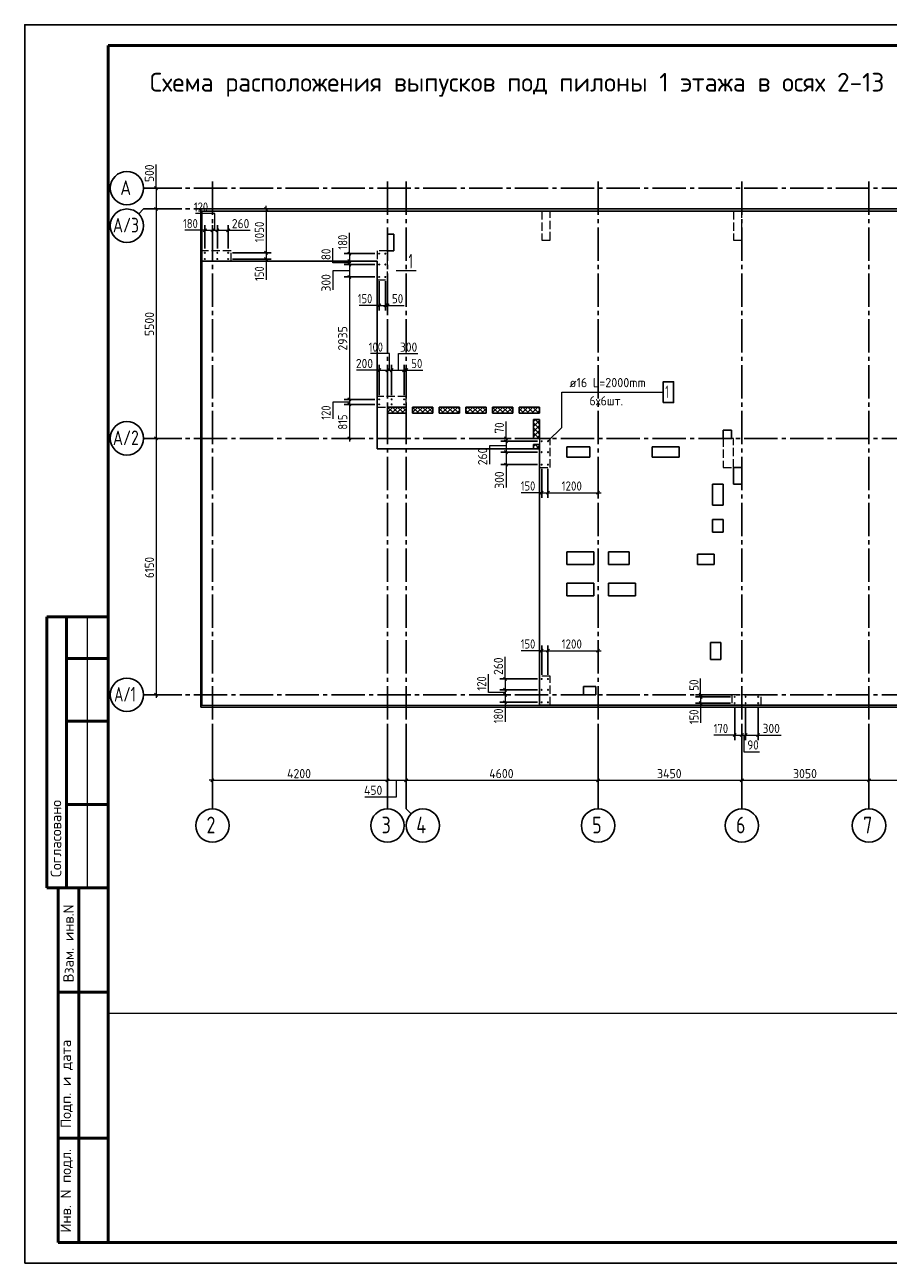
# Model space of a CAD drawing. Header units: millimetres. Extents: x 0 to 42000, y 0 to 29700.
# Tile 1 of 4: x 0 to 20711, y 0 to 29700. Entities that reach past the tile are written whole.
import ezdxf

# ---------------------------------------------------------------- set-up
doc = ezdxf.new("R2010")
doc.units = ezdxf.units.MM
doc.linetypes.add('______2', pattern=[270, 200, -70])
doc.linetypes.add('______5', pattern=[1100, 800, -100, 100, -100])
for name, color, linetype, lineweight in [('Standard', 7, 'Continuous', 25), ('Выпуски арматуры Г-обр.', 52, 'Continuous', 25), ('ЖБ Перекрытие верхний уровень', 7, '______2', 25), ('ЖБ Пилон', 7, 'Continuous', 35), ('Общий01', 7, 'Continuous', 13), ('Позиционная метка номер позиции', 7, 'Continuous', 13), ('Размерная линия_ общее', 7, 'Continuous', 13), ('Текст_ общее', 7, 'Continuous', 25)]:
    doc.layers.add(name, color=color, linetype=linetype, lineweight=lineweight)
doc.layers.add('Оси', color=7, linetype='______5', true_color=0x656565)
doc.layers.add('Утеплитель перекрытие', color=7, linetype='______2', true_color=0xa0a0a0)
doc.styles.add('ISOCPEUR', font='txt')

msp = doc.modelspace()

# ---------------------------------------------------------------- linework, layer by layer
at = {"layer": 'Standard', "color": 7, "linetype": 'Continuous', "lineweight": 25, "transparency": 33554687}
msp.add_line((2000, 29200), (2000, 1058), dxfattribs=at)
at = {"layer": 'Standard', "color": 7, "linetype": 'Continuous', "lineweight": 18, "transparency": 33554687}
for p, q in [((4250, 24032), (4250, 25232)), ((4250, 25232), (41050, 25232)), ((4250, 24032), (4250, 25232)), ((4250, 25232), (41050, 25232)), ((8700, 24682), (8700, 24282)), ((8850, 24682), (8700, 24682)), ((8700, 24682), (8700, 24282)), ((8850, 24682), (8700, 24682)), ((8850, 24282), (8850, 24682)), ((8850, 24282), (8850, 24682)), ((8700, 24282), (8850, 24282)), ((8700, 24282), (8850, 24282)), ((8450, 24032), (4250, 24032)), ((8450, 24032), (4250, 24032)), ((8450, 19532), (8450, 24032)), ((8450, 19532), (8450, 24032)), ((8700, 20532), (8700, 20382)), ((9150, 20532), (8700, 20532)), ((9150, 20382), (9150, 20532)), ((9300, 20532), (9300, 20382)), ((9790, 20532), (9300, 20532)), ((9790, 20382), (9790, 20532)), ((9940, 20532), (9940, 20382)), ((10430, 20532), (9940, 20532)), ((10430, 20382), (10430, 20532)), ((10580, 20532), (10580, 20382)), ((11070, 20532), (10580, 20532)), ((11070, 20382), (11070, 20532)), ((11220, 20532), (11220, 20382)), ((11710, 20532), (11220, 20532)), ((11710, 20382), (11710, 20532)), ((11860, 20532), (11860, 20382)), ((12350, 20532), (11860, 20532)), ((12350, 20382), (12350, 20532)), ((8700, 20382), (9150, 20382)), ((9300, 20382), (9790, 20382)), ((9940, 20382), (10430, 20382)), ((10580, 20382), (11070, 20382)), ((11220, 20382), (11710, 20382)), ((11860, 20382), (12350, 20382)), ((12200, 20232), (12200, 19782)), ((12350, 20232), (12200, 20232)), ((12350, 19782), (12350, 20232)), ((16750, 19982), (16750, 19782)), ((16950, 19982), (16750, 19982)), ((16750, 19982), (16750, 19782)), ((16950, 19982), (16750, 19982)), ((16950, 19782), (16950, 19982)), ((16950, 19782), (16950, 19982)), ((12200, 19782), (12350, 19782)), ((12200, 19632), (12200, 19532)), ((12350, 19632), (12200, 19632)), ((12350, 13382), (12350, 19632)), ((16750, 19782), (16950, 19782)), ((16750, 19782), (16950, 19782)), ((12200, 19532), (8450, 19532)), ((12350, 19532), (8450, 19532)), ((12350, 13382), (12350, 19532)), ((13000, 19582), (13000, 19332)), ((13550, 19582), (13000, 19582)), ((13000, 19582), (13000, 19332)), ((13550, 19582), (13000, 19582)), ((13000, 19332), (13550, 19332)), ((13000, 19332), (13550, 19332)), ((13550, 19332), (13550, 19582)), ((13550, 19332), (13550, 19582)), ((15050, 19582), (15050, 19332)), ((15700, 19582), (15050, 19582)), ((15050, 19582), (15050, 19332)), ((15700, 19582), (15050, 19582)), ((15050, 19332), (15700, 19332)), ((15050, 19332), (15700, 19332)), ((15700, 19332), (15700, 19582)), ((15700, 19332), (15700, 19582)), ((17000, 19082), (17000, 18682)), ((17200, 19082), (17000, 19082)), ((17000, 19082), (17000, 18682)), ((17200, 19082), (17000, 19082)), ((17200, 18682), (17200, 19082)), ((17200, 18682), (17200, 19082)), ((16500, 18682), (16500, 18182)), ((16750, 18682), (16500, 18682)), ((16500, 18682), (16500, 18182)), ((16750, 18682), (16500, 18682)), ((16750, 18182), (16750, 18682)), ((16750, 18182), (16750, 18682)), ((17000, 18682), (17200, 18682)), ((17000, 18682), (17200, 18682)), ((16500, 18182), (16750, 18182)), ((16500, 18182), (16750, 18182)), ((16500, 17832), (16500, 17532)), ((16750, 17832), (16500, 17832)), ((16500, 17832), (16500, 17532)), ((16750, 17832), (16500, 17832)), ((16750, 17532), (16750, 17832)), ((16750, 17532), (16750, 17832)), ((16500, 17532), (16750, 17532)), ((16500, 17532), (16750, 17532)), ((13000, 17057), (13000, 16757)), ((13650, 17057), (13000, 17057)), ((13000, 17057), (13000, 16757)), ((13650, 17057), (13000, 17057)), ((13650, 16757), (13650, 17057)), ((13650, 16757), (13650, 17057)), ((14000, 17057), (14000, 16757)), ((14500, 17057), (14000, 17057)), ((14000, 17057), (14000, 16757)), ((14500, 17057), (14000, 17057)), ((14500, 16757), (14500, 17057)), ((14500, 16757), (14500, 17057)), ((16140, 17007), (16140, 16757)), ((16540, 17007), (16140, 17007)), ((16140, 17007), (16140, 16757)), ((16540, 17007), (16140, 17007)), ((16540, 16757), (16540, 17007)), ((16540, 16757), (16540, 17007)), ((13000, 16757), (13650, 16757)), ((13000, 16757), (13650, 16757)), ((14000, 16757), (14500, 16757)), ((14000, 16757), (14500, 16757)), ((16140, 16757), (16540, 16757)), ((16140, 16757), (16540, 16757)), ((13000, 16307), (13000, 16007)), ((13650, 16307), (13000, 16307)), ((13000, 16307), (13000, 16007)), ((13650, 16307), (13000, 16307)), ((13650, 16007), (13650, 16307)), ((13650, 16007), (13650, 16307)), ((14000, 16307), (14000, 16007)), ((14650, 16307), (14000, 16307)), ((14000, 16307), (14000, 16007)), ((14650, 16307), (14000, 16307)), ((14650, 16007), (14650, 16307)), ((14650, 16007), (14650, 16307)), ((13000, 16007), (13650, 16007)), ((13000, 16007), (13650, 16007)), ((14000, 16007), (14650, 16007)), ((14000, 16007), (14650, 16007)), ((16450, 14882), (16450, 14482)), ((16700, 14882), (16450, 14882)), ((16450, 14882), (16450, 14482)), ((16700, 14882), (16450, 14882)), ((16700, 14482), (16700, 14882)), ((16700, 14482), (16700, 14882)), ((16450, 14482), (16700, 14482)), ((16450, 14482), (16700, 14482)), ((13400, 13832), (13400, 13632)), ((13700, 13832), (13400, 13832)), ((13400, 13832), (13400, 13632)), ((13700, 13832), (13400, 13832)), ((13700, 13632), (13700, 13832)), ((13700, 13632), (13700, 13832)), ((22070, 13382), (12350, 13382)), ((22070, 13382), (12350, 13382)), ((13400, 13632), (13700, 13632)), ((13400, 13632), (13700, 13632))]:
    msp.add_line(p, q, dxfattribs=at)
at = {"layer": 'Standard', "color": 7, "linetype": 'Continuous', "lineweight": 13, "transparency": 33554687}
for p, q in [((4320, 24771), (3840, 24771)), ((4880, 24771), (5410, 24771)), ((7786, 24212), (7786, 24712)), ((5788, 24082), (5788, 23582)), ((8908, 23809), (9391, 23809)), ((8500, 22971), (8020, 22971)), ((8700, 22971), (9100, 22971)), ((8500, 21416), (7960, 21416)), ((9150, 21416), (9550, 21416)), ((11544, 19782), (11544, 20182)), ((11544, 19152), (11544, 18602)), ((12400, 18479), (11910, 18479)), ((1500, 15500), (1500, 9000)), ((12400, 14690), (11910, 14690)), ((11520, 14012), (11520, 14542)), ((16212, 13632), (16212, 14022)), ((11520, 13452), (11520, 12982)), ((16212, 13432), (16212, 12962)), ((17030, 12665), (16530, 12665)), ((17590, 12665), (18140, 12665))]:
    msp.add_line(p, q, dxfattribs=at)
at = {"layer": 'Standard', "color": 7, "linetype": 'Continuous', "lineweight": 50, "transparency": 33554687}
for p, q in [((6, 15500), (0, 15500)), ((2000, 15500), (527, 15500)), ((527, 15500), (527, 9000)), ((527, 15500), (527, 9000)), ((1000, 15500), (1000, 9000)), ((2000, 14500), (1000, 14500)), ((2000, 13000), (1000, 13000)), ((2000, 11000), (1000, 11000)), ((0, 9000), (6, 9000)), ((527, 9000), (2000, 9000)), ((800, 500), (800, 9000)), ((800, 500), (800, 9000)), ((1300, 500), (1300, 9000)), ((800, 6500), (2000, 6500)), ((800, 3000), (2000, 3000)), ((2000, 500), (800, 500))]:
    msp.add_line(p, q, dxfattribs=at)
at = {"layer": 'Standard', "color": 7, "linetype": 'Continuous', "lineweight": 25, "transparency": 33554687}
msp.add_lwpolyline([(0, 0), (42000, 0), (42000, 29700), (0, 29700), (0, 0)], close=True, dxfattribs=at)
at = {"layer": 'Standard', "color": 7, "linetype": 'Continuous', "lineweight": 50, "transparency": 33554687}
msp.add_lwpolyline([(2000, 29200), (41500, 29200), (41500, 500), (2000, 500), (2000, 29200)], close=True, dxfattribs=at)
at = {"layer": 'Standard', "color": 251, "linetype": 'Continuous', "lineweight": 18, "true_color": 0x656565, "transparency": 33554687}
msp.add_lwpolyline([(41500, 29200), (2000, 29200), (2000, 6000), (41500, 6000), (41500, 29200)], dxfattribs=at)
at = {"layer": 'Standard', "color": 254, "linetype": 'Continuous', "lineweight": 25, "true_color": 0xc4c4ff, "transparency": 33554687}
msp.add_lwpolyline([(4220, 13332), (41100, 13332), (41100, 25282), (4220, 25282), (4220, 13332)], dxfattribs=at)
at = {"layer": 'Standard', "color": 7, "linetype": 'Continuous', "lineweight": 13, "transparency": 33554687}
for points in [[(4559, 24771), (4559, 25171), (4099, 25171)], [(7786, 23989), (7386, 23989), (7386, 24339)], [(7786, 23802), (7386, 23802), (7386, 23342)], [(8751, 21416), (8751, 21816), (8291, 21816)], [(8965, 21416), (8965, 21816), (9425, 21816)], [(7786, 20652), (7386, 20652), (7386, 20252)], [(11544, 19599), (11144, 19599), (11144, 19159)], [(11520, 13690), (11120, 13690), (11120, 14130)], [(17245, 12665), (17245, 12265), (17625, 12265)]]:
    msp.add_lwpolyline(points, dxfattribs=at)
at = {"layer": 'Standard', "color": 251, "linetype": 'Continuous', "lineweight": 13, "true_color": 0x656565, "transparency": 33554687}
msp.add_lwpolyline([(4250, 13382), (41050, 13382), (41050, 25232), (4250, 25232), (4250, 13382)], dxfattribs=at)
msp.add_lwpolyline([(4250, 13382), (41050, 13382), (41050, 25232), (4250, 25232), (4250, 13382)], dxfattribs=at)
at = {"layer": 'Выпуски арматуры Г-обр.', "color": 7, "linetype": 'Continuous', "lineweight": 25, "transparency": 33554687}
msp.add_lwpolyline([(15313, 20640), (15563, 20640), (15563, 21140), (15313, 21140), (15313, 20640)], dxfattribs=at)
for centre in [(4320, 24232), (4320, 24082), (4620, 24232), (4620, 24082), (4880, 24232), (4880, 24082), (8500, 24212), (8650, 24212), (8500, 23952), (8650, 23952), (8500, 23652), (8650, 23652), (8500, 20717), (8500, 20597), (8800, 20717), (8800, 20597), (9100, 20717), (9100, 20597), (12400, 19712), (12550, 19712), (12400, 19452), (12550, 19452), (12400, 19152), (12550, 19152), (12400, 14012), (12550, 14012), (12400, 13752), (12550, 13752), (12400, 13452), (12550, 13452), (17030, 13582), (17030, 13432), (17290, 13582), (17290, 13432), (17590, 13582), (17590, 13432)]:
    msp.add_circle(centre, 8, dxfattribs=at)
at = {"layer": 'ЖБ Перекрытие верхний уровень', "color": 7, "linetype": 'Continuous', "lineweight": 25, "transparency": 33554687}
for p, q in [((41050, 25232), (4250, 25232)), ((4250, 25232), (4250, 24032)), ((8700, 24682), (8850, 24682)), ((8700, 24282), (8700, 24682)), ((8850, 24682), (8850, 24282)), ((8850, 24282), (8700, 24282)), ((4250, 24032), (8450, 24032)), ((8450, 24032), (8450, 19532)), ((8700, 20382), (8700, 20532)), ((8700, 20532), (9150, 20532)), ((9150, 20532), (9150, 20382)), ((9300, 20532), (9790, 20532)), ((9300, 20382), (9300, 20532)), ((9790, 20532), (9790, 20382)), ((9940, 20382), (9940, 20532)), ((9940, 20532), (10430, 20532)), ((10430, 20532), (10430, 20382)), ((10580, 20532), (11070, 20532)), ((10580, 20382), (10580, 20532)), ((11070, 20532), (11070, 20382)), ((11220, 20382), (11220, 20532)), ((11220, 20532), (11710, 20532)), ((11710, 20532), (11710, 20382)), ((11860, 20532), (12350, 20532)), ((11860, 20382), (11860, 20532)), ((12350, 20532), (12350, 20382)), ((9150, 20382), (8700, 20382)), ((9790, 20382), (9300, 20382)), ((10430, 20382), (9940, 20382)), ((11070, 20382), (10580, 20382)), ((11710, 20382), (11220, 20382)), ((12350, 20382), (11860, 20382)), ((12200, 19782), (12200, 20232)), ((12200, 20232), (12350, 20232)), ((12350, 20232), (12350, 19782)), ((16750, 19782), (16750, 19982)), ((16750, 19982), (16950, 19982)), ((16950, 19982), (16950, 19782)), ((12350, 19782), (12200, 19782)), ((12200, 19532), (12200, 19632)), ((12200, 19632), (12350, 19632)), ((12350, 19632), (12350, 19532)), ((16950, 19782), (16750, 19782)), ((8450, 19532), (12200, 19532)), ((12350, 19532), (12350, 13382)), ((13000, 19582), (13550, 19582)), ((13000, 19332), (13000, 19582)), ((13550, 19332), (13000, 19332)), ((13550, 19582), (13550, 19332)), ((15050, 19582), (15700, 19582)), ((15050, 19332), (15050, 19582)), ((15700, 19332), (15050, 19332)), ((15700, 19582), (15700, 19332)), ((17000, 19082), (17200, 19082)), ((17000, 18682), (17000, 19082)), ((17200, 19082), (17200, 18682)), ((16500, 18182), (16500, 18682)), ((16500, 18682), (16750, 18682)), ((16750, 18682), (16750, 18182)), ((17200, 18682), (17000, 18682)), ((16750, 18182), (16500, 18182)), ((16500, 17832), (16750, 17832)), ((16500, 17532), (16500, 17832)), ((16750, 17832), (16750, 17532)), ((16750, 17532), (16500, 17532)), ((13000, 16757), (13000, 17057)), ((13000, 17057), (13650, 17057)), ((13650, 17057), (13650, 16757)), ((14000, 16757), (14000, 17057)), ((14000, 17057), (14500, 17057)), ((14500, 17057), (14500, 16757)), ((16140, 16757), (16140, 17007)), ((16140, 17007), (16540, 17007)), ((16540, 17007), (16540, 16757)), ((13650, 16757), (13000, 16757)), ((14500, 16757), (14000, 16757)), ((16540, 16757), (16140, 16757)), ((13000, 16307), (13650, 16307)), ((13000, 16007), (13000, 16307)), ((13650, 16307), (13650, 16007)), ((14000, 16307), (14650, 16307)), ((14000, 16007), (14000, 16307)), ((14650, 16307), (14650, 16007)), ((13650, 16007), (13000, 16007)), ((14650, 16007), (14000, 16007)), ((16450, 14882), (16700, 14882)), ((16450, 14482), (16450, 14882)), ((16700, 14882), (16700, 14482)), ((16700, 14482), (16450, 14482)), ((13400, 13632), (13400, 13832)), ((13400, 13832), (13700, 13832)), ((13700, 13832), (13700, 13632)), ((12350, 13382), (22070, 13382)), ((13700, 13632), (13400, 13632))]:
    msp.add_line(p, q, dxfattribs=at)
at = {"layer": 'ЖБ Пилон', "color": 250, "linetype": '______2', "lineweight": 13, "true_color": 0x3b3b3b, "transparency": 33554687}
for p, q in [((12600, 25232), (12400, 25232)), ((12400, 25232), (12400, 24532)), ((12600, 24532), (12600, 25232)), ((17200, 25232), (17000, 25232)), ((17000, 25232), (17000, 24532)), ((17200, 24532), (17200, 25232)), ((12400, 24532), (12600, 24532)), ((17000, 24532), (17200, 24532)), ((4250, 24282), (4250, 24032)), ((4950, 24282), (4250, 24282)), ((4950, 24032), (4950, 24282)), ((8700, 24282), (8450, 24282)), ((8450, 24282), (8450, 23582)), ((8700, 23582), (8700, 24282)), ((4250, 24032), (4950, 24032)), ((8450, 23582), (8700, 23582)), ((8450, 20782), (8450, 20532)), ((9150, 20782), (8450, 20782)), ((8450, 20532), (9150, 20532)), ((9150, 20532), (9150, 20782)), ((12600, 19782), (12350, 19782)), ((12350, 19782), (12350, 19082)), ((12600, 19082), (12600, 19782)), ((17000, 19782), (16750, 19782)), ((16750, 19782), (16750, 19082)), ((17000, 19082), (17000, 19782)), ((12350, 19082), (12600, 19082)), ((16750, 19082), (17000, 19082)), ((12600, 14082), (12350, 14082)), ((12350, 14082), (12350, 13382)), ((12600, 13382), (12600, 14082)), ((12350, 13382), (12600, 13382)), ((16960, 13632), (16960, 13382)), ((17660, 13632), (16960, 13632)), ((16960, 13382), (17660, 13382)), ((17660, 13382), (17660, 13632))]:
    msp.add_line(p, q, dxfattribs=at)
at = {"layer": 'Оси', "color": 7, "linetype": 'Continuous', "lineweight": 13, "transparency": 33554687}
msp.add_line((3150, 25782), (3150, 26352), dxfattribs=at)
at = {"layer": 'Оси', "color": 8, "linetype": '______5', "lineweight": -3, "transparency": 33554687}
for p, q in [((4500, 25939), (4500, 12896)), ((8700, 25939), (8700, 12896)), ((9150, 25939), (9150, 12896)), ((13750, 25939), (13750, 12896)), ((17200, 25939), (17200, 12896)), ((20250, 25939), (20250, 12896)), ((41157, 25782), (3764, 25782)), ((41157, 25282), (3764, 25282)), ((41157, 19782), (3764, 19782)), ((41157, 13632), (3764, 13632))]:
    msp.add_line(p, q, dxfattribs=at)
at = {"layer": 'Оси', "color": 7, "linetype": 'Continuous', "lineweight": 25, "transparency": 33554687}
for p, q in [((3764, 25782), (2850, 25782)), ((2733, 25164), (2850, 25282)), ((3764, 25282), (2850, 25282)), ((3764, 19782), (2850, 19782)), ((3764, 13632), (2850, 13632)), ((4500, 12896), (4500, 10896)), ((8700, 12896), (8700, 10896)), ((13750, 12896), (13750, 10896)), ((17200, 12896), (17200, 10896)), ((20250, 12896), (20250, 10896))]:
    msp.add_line(p, q, dxfattribs=at)
msp.add_lwpolyline([(9150, 12896), (9150, 10896), (9267, 10778)], dxfattribs=at)
at = {"layer": 'Оси', "color": 7, "linetype": 'Continuous', "lineweight": 13, "transparency": 33554687}
msp.add_lwpolyline([(8154, 11182), (8914, 11182), (8914, 11582)], dxfattribs=at)
at = {"layer": 'Оси', "color": 7, "linetype": 'Continuous', "lineweight": 25, "transparency": 33554687}
for centre in [(2450, 25782), (2450, 24882), (2450, 19782), (2450, 13632), (4500, 10496), (8700, 10496), (9550, 10496), (13750, 10496), (17200, 10496), (20250, 10496)]:
    msp.add_circle(centre, 400, dxfattribs=at)
at = {"layer": 'Позиционная метка номер позиции', "color": 7, "linetype": 'Continuous', "lineweight": 13, "transparency": 33554687}
msp.add_lwpolyline([(12550, 19712), (12883, 20045), (12883, 20890), (15288, 20890)], dxfattribs=at)
at = {"layer": 'Размерная линия_ общее', "color": 7, "linetype": 'Continuous', "lineweight": 13, "transparency": 33554687}
for p, q in [((3150, 25782), (3150, 25857)), ((3150, 25782), (3150, 25282)), ((3150, 25282), (3150, 19782)), ((5788, 25282), (5788, 25357)), ((4320, 24771), (4245, 24771)), ((4320, 24771), (4500, 24771)), ((4500, 24771), (4620, 24771)), ((4620, 24771), (4880, 24771)), ((4880, 24771), (4955, 24771)), ((5788, 24232), (5788, 24082)), ((5788, 24082), (5788, 24007)), ((7786, 24212), (7786, 24287)), ((7786, 24032), (7786, 23952)), ((7786, 23952), (7786, 23652)), ((7786, 23652), (7786, 20717)), ((8500, 22971), (8425, 22971)), ((8500, 22971), (8650, 22971)), ((8650, 22971), (8700, 22971)), ((8700, 22971), (8775, 22971)), ((8500, 21416), (8425, 21416)), ((8500, 21416), (8700, 21416)), ((8700, 21416), (8800, 21416)), ((8800, 21416), (9100, 21416)), ((9100, 21416), (9150, 21416)), ((9150, 21416), (9225, 21416)), ((7786, 20717), (7786, 20597)), ((7786, 20597), (7786, 19782)), ((3150, 19782), (3150, 13632)), ((7786, 19782), (7786, 19707)), ((11544, 19782), (11544, 19857)), ((11544, 19782), (11544, 19712)), ((11544, 19712), (11544, 19452)), ((11544, 19452), (11544, 19152)), ((11544, 19152), (11544, 19077)), ((12400, 18479), (12325, 18479)), ((12400, 18479), (12550, 18479)), ((12550, 18479), (13750, 18479)), ((13750, 18479), (13825, 18479)), ((12400, 14690), (12325, 14690)), ((12400, 14690), (12550, 14690)), ((12550, 14690), (13750, 14690)), ((13750, 14690), (13825, 14690)), ((11520, 14012), (11520, 14087)), ((11520, 14012), (11520, 13752)), ((11520, 13752), (11520, 13632)), ((16212, 13632), (16212, 13707)), ((3150, 13632), (3150, 13557)), ((11520, 13632), (11520, 13452)), ((11520, 13452), (11520, 13377)), ((16212, 13632), (16212, 13582)), ((16212, 13582), (16212, 13432)), ((16212, 13432), (16212, 13357)), ((17030, 12665), (16955, 12665)), ((17030, 12665), (17200, 12665)), ((17200, 12665), (17290, 12665)), ((17290, 12665), (17590, 12665)), ((17590, 12665), (17665, 12665)), ((4500, 11582), (4425, 11582)), ((8700, 11582), (9150, 11582)), ((9150, 11582), (13750, 11582)), ((13750, 11582), (17200, 11582)), ((17200, 11582), (20250, 11582)), ((20250, 11582), (21800, 11582))]:
    msp.add_line(p, q, dxfattribs=at)
at = {"layer": 'Размерная линия_ общее', "color": 253, "linetype": 'Continuous', "lineweight": -3, "true_color": 0xa0a0a0, "transparency": 33554687}
for p, q in [((3150, 25782), (3025, 25782)), ((3150, 25782), (3275, 25782)), ((3150, 25282), (3025, 25282)), ((3150, 25282), (3275, 25282)), ((5788, 25282), (5663, 25282)), ((5788, 25282), (5913, 25282)), ((5788, 25282), (5788, 25282)), ((4320, 24771), (4320, 24896)), ((4320, 24771), (4320, 24646)), ((4320, 24771), (4320, 24332)), ((4500, 24771), (4500, 24896)), ((4500, 24771), (4500, 24646)), ((4500, 24771), (4500, 24632)), ((4620, 24771), (4620, 24896)), ((4620, 24771), (4620, 24646)), ((4620, 24771), (4620, 24332)), ((4880, 24771), (4880, 24896)), ((4880, 24771), (4880, 24646)), ((4880, 24771), (4880, 24332)), ((5788, 24232), (5663, 24232)), ((5788, 24082), (5663, 24082)), ((5788, 24232), (5913, 24232)), ((5788, 24082), (5913, 24082)), ((7786, 24212), (7661, 24212)), ((7786, 24212), (7911, 24212)), ((7786, 24212), (8400, 24212)), ((7786, 24032), (7661, 24032)), ((7786, 23952), (7661, 23952)), ((7786, 24032), (7911, 24032)), ((7786, 24032), (8350, 24032)), ((7786, 23952), (7911, 23952)), ((7786, 23952), (8400, 23952)), ((7786, 23652), (7661, 23652)), ((7786, 23652), (7911, 23652)), ((7786, 23652), (8400, 23652)), ((8500, 22971), (8500, 23096)), ((8500, 22971), (8500, 22846)), ((8650, 22971), (8650, 23096)), ((8650, 22971), (8650, 22846)), ((8700, 22971), (8700, 23096)), ((8700, 22971), (8700, 22846)), ((8700, 22971), (8700, 22971)), ((8500, 21416), (8500, 21541)), ((8500, 21416), (8500, 21291)), ((8500, 21416), (8500, 20817)), ((8700, 21416), (8700, 21541)), ((8700, 21416), (8700, 21291)), ((8700, 21416), (8700, 21416)), ((8800, 21416), (8800, 21541)), ((8800, 21416), (8800, 21291)), ((8800, 21416), (8800, 20817)), ((9100, 21416), (9100, 21541)), ((9100, 21416), (9100, 21291)), ((9100, 21416), (9100, 20817)), ((9150, 21416), (9150, 21541)), ((9150, 21416), (9150, 21291)), ((9150, 21416), (9150, 20882)), ((7786, 20717), (7661, 20717)), ((7786, 20597), (7661, 20597)), ((7786, 20717), (7911, 20717)), ((7786, 20717), (8400, 20717)), ((7786, 20597), (7911, 20597)), ((7786, 20597), (8400, 20597)), ((3150, 19782), (3025, 19782)), ((3150, 19782), (3275, 19782)), ((7786, 19782), (7661, 19782)), ((7786, 19782), (7911, 19782)), ((7786, 19782), (8041, 19782)), ((11544, 19782), (11419, 19782)), ((11544, 19712), (11419, 19712)), ((11544, 19782), (11669, 19782)), ((11544, 19782), (11662, 19782)), ((11544, 19712), (11669, 19712)), ((11544, 19712), (12300, 19712)), ((11544, 19452), (11419, 19452)), ((11544, 19452), (11669, 19452)), ((11544, 19452), (12300, 19452)), ((11544, 19152), (11419, 19152)), ((11544, 19152), (11669, 19152)), ((11544, 19152), (12300, 19152)), ((12400, 18479), (12400, 18604)), ((12400, 18479), (12400, 18354)), ((12550, 18479), (12550, 18604)), ((12550, 18479), (12550, 18354)), ((13750, 18479), (13750, 18604)), ((13750, 18479), (13750, 18354)), ((13750, 18479), (13750, 18479)), ((12400, 14690), (12400, 14815)), ((12400, 14690), (12400, 14565)), ((12400, 14690), (12400, 14112)), ((12550, 14690), (12550, 14815)), ((12550, 14690), (12550, 14565)), ((12550, 14690), (12550, 14112)), ((13750, 14690), (13750, 14815)), ((13750, 14690), (13750, 14565)), ((13750, 14690), (13750, 14690)), ((11520, 14012), (11395, 14012)), ((11520, 14012), (11645, 14012)), ((11520, 14012), (12300, 14012)), ((11520, 13752), (11395, 13752)), ((11520, 13752), (11645, 13752)), ((11520, 13752), (12300, 13752)), ((3150, 13632), (3025, 13632)), ((3150, 13632), (3050, 13632)), ((3150, 13632), (3275, 13632)), ((11520, 13632), (11395, 13632)), ((11520, 13452), (11395, 13452)), ((11520, 13632), (11645, 13632)), ((11520, 13632), (11520, 13632)), ((11520, 13452), (11645, 13452)), ((11520, 13452), (12300, 13452)), ((16212, 13632), (16087, 13632)), ((16212, 13582), (16087, 13582)), ((16212, 13432), (16087, 13432)), ((16212, 13632), (16337, 13632)), ((16212, 13632), (16237, 13632)), ((16212, 13582), (16337, 13582)), ((16212, 13582), (16930, 13582)), ((16212, 13432), (16337, 13432)), ((16212, 13432), (16930, 13432)), ((17030, 12665), (17030, 12790)), ((17200, 12665), (17200, 12790)), ((17290, 12665), (17290, 12790)), ((17590, 12665), (17590, 12790)), ((17030, 12665), (17030, 12540)), ((17200, 12665), (17200, 12540)), ((17290, 12665), (17290, 12540)), ((17590, 12665), (17590, 12540)), ((4500, 11582), (4500, 11707)), ((8700, 11582), (8700, 11707)), ((9150, 11582), (9150, 11707)), ((13750, 11582), (13750, 11707)), ((17200, 11582), (17200, 11707)), ((20250, 11582), (20250, 11707)), ((4500, 11582), (4500, 11457)), ((4500, 11582), (4500, 11096)), ((8700, 11582), (8700, 11457)), ((8700, 11582), (8700, 11096)), ((9150, 11582), (9150, 11457)), ((9150, 11582), (9150, 11096)), ((13750, 11582), (13750, 11457)), ((13750, 11582), (13750, 11096)), ((17200, 11582), (17200, 11457)), ((17200, 11582), (17200, 11096)), ((20250, 11582), (20250, 11457)), ((20250, 11582), (20250, 11096))]:
    msp.add_line(p, q, dxfattribs=at)
at = {"layer": 'Размерная линия_ общее', "color": 7, "linetype": 'Continuous', "lineweight": 25, "transparency": 33554687}
for p, q in [((3112, 25819), (3187, 25744)), ((3112, 25319), (3187, 25244)), ((5751, 25319), (5826, 25244)), ((4282, 24733), (4357, 24808)), ((4462, 24733), (4537, 24808)), ((4582, 24733), (4657, 24808)), ((4842, 24733), (4917, 24808)), ((5751, 24269), (5826, 24194)), ((5751, 24119), (5826, 24044)), ((7749, 24249), (7824, 24174)), ((7749, 24069), (7824, 23994)), ((7749, 23989), (7824, 23914)), ((7749, 23689), (7824, 23614)), ((8462, 22933), (8537, 23008)), ((8612, 22933), (8687, 23008)), ((8662, 22933), (8737, 23008)), ((8462, 21378), (8537, 21453)), ((8662, 21378), (8737, 21453)), ((8762, 21378), (8837, 21453)), ((9062, 21378), (9137, 21453)), ((9112, 21378), (9187, 21453)), ((7749, 20754), (7824, 20679)), ((7749, 20634), (7824, 20559)), ((3112, 19819), (3187, 19744)), ((7749, 19819), (7824, 19744)), ((11507, 19819), (11582, 19744)), ((11507, 19749), (11582, 19674)), ((11507, 19489), (11582, 19414)), ((11507, 19189), (11582, 19114)), ((12362, 18442), (12437, 18517)), ((12512, 18442), (12587, 18517)), ((13712, 18442), (13787, 18517)), ((12362, 14652), (12437, 14727)), ((12512, 14652), (12587, 14727)), ((13712, 14652), (13787, 14727)), ((11483, 14049), (11558, 13974)), ((3112, 13669), (3187, 13594)), ((11483, 13789), (11558, 13714)), ((11483, 13669), (11558, 13594)), ((16175, 13669), (16250, 13594)), ((11483, 13489), (11558, 13414)), ((16175, 13619), (16250, 13544)), ((16175, 13469), (16250, 13394)), ((16992, 12628), (17067, 12703)), ((17162, 12628), (17237, 12703)), ((17252, 12628), (17327, 12703)), ((17552, 12628), (17627, 12703)), ((4462, 11544), (4537, 11619)), ((8662, 11544), (8737, 11619)), ((9112, 11544), (9187, 11619)), ((13712, 11544), (13787, 11619)), ((17162, 11544), (17237, 11619)), ((20212, 11544), (20287, 11619))]:
    msp.add_line(p, q, dxfattribs=at)
at = {"layer": 'Размерная линия_ общее', "color": 253, "linetype": 'Continuous', "lineweight": -3, "true_color": 0xa0a0a0, "transparency": 33554687}
for points in [[(3150, 25782), (3133, 25782), (3133, 25782), (3133, 25782), (3133, 25782), (2948, 25782)], [(3150, 25282), (3133, 25282), (3133, 25282), (3133, 25282), (3133, 25282), (3050, 25282)], [(5788, 24232), (5771, 24232), (5771, 24232), (4980, 24232)], [(5788, 24082), (5771, 24082), (5771, 24082), (4980, 24082)], [(8500, 22971), (8500, 22988), (8500, 22988), (8500, 23089), (8500, 23089), (8500, 23552)], [(8650, 22971), (8650, 22988), (8650, 22988), (8650, 23117), (8650, 23117), (8650, 23552)], [(3150, 19782), (3133, 19782), (3133, 19782), (3050, 19782)], [(12400, 18479), (12400, 18496), (12400, 18496), (12400, 18690), (12400, 18690), (12400, 19052)], [(12550, 18479), (12550, 18496), (12550, 18496), (12550, 18744), (12550, 18744), (12550, 19052)], [(17030, 12665), (17030, 12682), (17030, 12682), (17030, 13037), (17030, 13037), (17030, 13332)], [(17290, 12665), (17290, 12682), (17290, 12682), (17290, 13208), (17290, 13208), (17290, 13332)], [(17590, 12665), (17590, 12682), (17590, 12682), (17590, 13332)], [(17200, 12665), (17200, 12682), (17200, 12682), (17200, 12709)]]:
    msp.add_lwpolyline(points, dxfattribs=at)
at = {"layer": 'Размерная линия_ общее', "color": 7, "linetype": 'Continuous', "lineweight": 13, "transparency": 33554687}
for points in [[(5788, 25282), (5788, 24377), (5788, 24377), (5788, 24232)], [(7786, 24212), (7786, 24205), (7786, 24205), (7786, 24032)], [(4500, 11582), (6362, 11582), (6362, 11582), (8700, 11582)]]:
    msp.add_lwpolyline(points, dxfattribs=at)
at = {"layer": 'Утеплитель перекрытие', "color": 253, "linetype": '______2', "lineweight": -3, "true_color": 0xa0a0a0, "transparency": 33554687}
for p, q in [((8700, 20532), (8700, 20382)), ((9150, 20532), (8700, 20532)), ((9150, 20382), (9150, 20532)), ((9790, 20532), (9300, 20532)), ((9300, 20532), (9300, 20382)), ((9790, 20382), (9790, 20532)), ((9940, 20532), (9940, 20382)), ((10430, 20532), (9940, 20532)), ((10430, 20382), (10430, 20532)), ((11070, 20532), (10580, 20532)), ((10580, 20532), (10580, 20382)), ((11070, 20382), (11070, 20532)), ((11220, 20532), (11220, 20382)), ((11710, 20532), (11220, 20532)), ((11710, 20382), (11710, 20532)), ((12350, 20532), (11860, 20532)), ((11860, 20532), (11860, 20382)), ((12350, 20382), (12350, 20532)), ((8700, 20382), (9150, 20382)), ((9300, 20382), (9790, 20382)), ((9940, 20382), (10430, 20382)), ((10580, 20382), (11070, 20382)), ((11220, 20382), (11710, 20382)), ((11860, 20382), (12350, 20382)), ((12350, 20232), (12200, 20232)), ((12200, 20232), (12200, 19782)), ((12350, 19782), (12350, 20232)), ((12200, 19782), (12350, 19782)), ((12350, 19632), (12200, 19632)), ((12200, 19632), (12200, 19532)), ((12350, 19532), (12350, 19632)), ((12200, 19532), (12350, 19532))]:
    msp.add_line(p, q, dxfattribs=at)
at = {"layer": 'Утеплитель перекрытие', "color": 252, "linetype": 'Continuous', "lineweight": 18, "true_color": 0x8f8f8f, "transparency": 33554687}
for p, q in [((9940, 20495), (10053, 20382)), ((11860, 20495), (11973, 20382)), ((8700, 20415), (8733, 20382)), ((8799, 20382), (8886, 20469)), ((8886, 20469), (8973, 20382)), ((9039, 20382), (9150, 20492)), ((9300, 20415), (9333, 20382)), ((9759, 20382), (9790, 20412)), ((9999, 20382), (10086, 20469)), ((10086, 20469), (10173, 20382)), ((10359, 20382), (10430, 20452)), ((10580, 20455), (10653, 20382)), ((10959, 20382), (11070, 20492)), ((11220, 20402), (11286, 20469)), ((11220, 20415), (11253, 20382)), ((11286, 20469), (11373, 20382)), ((11679, 20382), (11710, 20412)), ((12200, 20182), (12249, 20232)), ((12200, 19795), (12213, 19782)), ((12243, 19632), (12343, 19532)), ((12269, 19532), (12350, 19612)), ((12279, 19782), (12350, 19852))]:
    msp.add_line(p, q, dxfattribs=at)
for points in [[(8700, 20522), (8709, 20532), (8709, 20532)], [(8700, 20402), (8829, 20532), (8829, 20532)], [(8703, 20532), (8703, 20532), (8853, 20382)], [(8823, 20532), (8823, 20532), (8886, 20469)], [(8886, 20469), (8949, 20532), (8949, 20532)], [(8919, 20382), (9069, 20532), (9069, 20532)], [(8943, 20532), (8943, 20532), (9093, 20382)], [(9063, 20532), (9063, 20532), (9150, 20445)], [(9300, 20522), (9309, 20532), (9309, 20532)], [(9300, 20402), (9429, 20532), (9429, 20532)], [(9303, 20532), (9303, 20532), (9453, 20382)], [(9399, 20382), (9549, 20532), (9549, 20532)], [(9423, 20532), (9423, 20532), (9573, 20382)], [(9519, 20382), (9669, 20532), (9669, 20532)], [(9543, 20532), (9543, 20532), (9693, 20382)], [(9639, 20382), (9789, 20532), (9789, 20532)], [(9663, 20532), (9663, 20532), (9790, 20405)], [(9783, 20532), (9783, 20532), (9790, 20525)], [(9940, 20442), (10029, 20532), (10029, 20532)], [(10023, 20532), (10023, 20532), (10086, 20469)], [(10086, 20469), (10149, 20532), (10149, 20532)], [(10119, 20382), (10269, 20532), (10269, 20532)], [(10143, 20532), (10143, 20532), (10293, 20382)], [(10239, 20382), (10389, 20532), (10389, 20532)], [(10263, 20532), (10263, 20532), (10413, 20382)], [(10383, 20532), (10383, 20532), (10430, 20485)], [(10580, 20482), (10629, 20532), (10629, 20532)], [(10599, 20382), (10749, 20532), (10749, 20532)], [(10623, 20532), (10623, 20532), (10773, 20382)], [(10719, 20382), (10869, 20532), (10869, 20532)], [(10743, 20532), (10743, 20532), (10893, 20382)], [(10839, 20382), (10989, 20532), (10989, 20532)], [(10863, 20532), (10863, 20532), (11013, 20382)], [(10983, 20532), (10983, 20532), (11070, 20445)], [(11220, 20522), (11229, 20532), (11229, 20532)], [(11223, 20532), (11223, 20532), (11286, 20469)], [(11286, 20469), (11349, 20532), (11349, 20532)], [(11319, 20382), (11469, 20532), (11469, 20532)], [(11343, 20532), (11343, 20532), (11493, 20382)], [(11439, 20382), (11589, 20532), (11589, 20532)], [(11463, 20532), (11463, 20532), (11613, 20382)], [(11559, 20382), (11709, 20532), (11709, 20532)], [(11583, 20532), (11583, 20532), (11710, 20405)], [(11703, 20532), (11703, 20532), (11710, 20525)], [(11860, 20442), (11949, 20532), (11949, 20532)], [(11919, 20382), (12069, 20532), (12069, 20532)], [(11943, 20532), (11943, 20532), (12093, 20382)], [(12039, 20382), (12189, 20532), (12189, 20532)], [(12063, 20532), (12063, 20532), (12213, 20382)], [(12159, 20382), (12309, 20532), (12309, 20532)], [(12183, 20532), (12183, 20532), (12328, 20387), (12328, 20387), (12333, 20382)], [(12303, 20532), (12303, 20532), (12344, 20491), (12344, 20491), (12350, 20485)], [(12200, 20062), (12294, 20156), (12294, 20156), (12350, 20212)], [(12243, 20232), (12297, 20178), (12297, 20178), (12350, 20125)], [(12279, 20382), (12336, 20438), (12336, 20438), (12350, 20452)], [(12200, 20155), (12281, 20074), (12281, 20074), (12350, 20005)], [(12200, 19942), (12272, 20014), (12272, 20014), (12350, 20092)], [(12200, 20035), (12266, 19969), (12266, 19969), (12350, 19885)], [(12200, 19822), (12251, 19873), (12251, 19873), (12350, 19972)], [(12200, 19915), (12250, 19865), (12250, 19865), (12333, 19782)], [(12200, 19582), (12200, 19582), (12209, 19591), (12209, 19591), (12249, 19632)], [(12200, 19555), (12200, 19555), (12203, 19552), (12203, 19552), (12223, 19532)]]:
    msp.add_lwpolyline(points, dxfattribs=at)

# ---------------------------------------------------------------- texts
at = {"layer": 'Standard', "color": 7, "linetype": 'Continuous', "lineweight": 50, "transparency": 33554687, "char_height": 250, "attachment_point": 7, "rotation": 90, "style": 'ISOCPEUR'}
for s, insert, width in [('\\A1;{\\fISOCPEUR|i0|b0;\\H250.000000;\\W1.000000;\\C7;Согласовано}\\P', (875, 9261), 2071.88), ('\\A1;{\\fISOCPEUR|i0|b0;\\H250.000000;\\W1.000000;\\C7;Взам. инв.N}\\P', (1173, 6736), 1909.1), ('\\A1;{\\fISOCPEUR|i0|b0;\\H250.000000;\\W1.000000;\\C7;Подп. и дата}\\P', (1149, 3242), 2197.06), ('\\A1;{\\fISOCPEUR|i0|b0;\\H250.000000;\\W1.000000;\\C7;Инв. N подл.}\\P', (1149, 734), 2021.79)]:
    msp.add_mtext(s, dxfattribs=dict(at, insert=insert, width=width))
at = {"layer": 'Выпуски арматуры Г-обр.', "color": 7, "linetype": 'Continuous', "lineweight": 13, "transparency": 33554687, "attachment_point": 7, "style": 'ISOCPEUR'}
for s, insert, char_height, width in [('\\W0.96;ø16 L=2000mm ', (13065, 21008), 220, 2150.52), ('\\W0.56;1', (15363, 20750), 300, 233.34)]:
    msp.add_mtext(s, dxfattribs=dict(at, insert=insert, char_height=char_height, width=width))
at = {"layer": 'Общий01', "color": 7, "linetype": 'Continuous', "lineweight": 35, "transparency": 33554687, "insert": (9207, 23856), "char_height": 350, "width": 272.22, "attachment_point": 7, "style": 'ISOCPEUR'}
msp.add_mtext('\\W0.56;1', dxfattribs=at)
at = {"layer": 'Оси', "color": 7, "linetype": 'Continuous', "lineweight": 35, "transparency": 33554687, "attachment_point": 7, "style": 'ISOCPEUR'}
for s, insert, char_height, width in [('\\W0.82;А', (2292, 25618), 350, 458.09), ('\\W0.77;А/3', (2114, 24720), 350, 804.54), ('\\W0.77;А/2', (2114, 19620), 350, 804.54), ('\\W0.70;А/1', (2144, 13470), 350, 734.74), ('\\W0.78;2', (4360, 10309), 400, 435.21), ('\\W0.78;3', (8560, 10309), 400, 435.21), ('\\W0.80;4', (9390, 10309), 400, 479.77), ('\\W0.78;5', (13610, 10309), 400, 435.21), ('\\W0.78;6', (17060, 10309), 400, 435.21), ('\\W0.78;7', (20110, 10309), 400, 435.2)]:
    msp.add_mtext(s, dxfattribs=dict(at, insert=insert, char_height=char_height, width=width))
at = {"layer": 'Размерная линия_ общее', "color": 7, "linetype": 'Continuous', "lineweight": 25, "transparency": 33554687, "char_height": 220, "attachment_point": 7, "rotation": 90, "style": 'ISOCPEUR'}
for s, insert, width in [('\\W0.91;500', (3100, 25929), 561.99), ('\\W0.87;1050', (5738, 24482), 666.9), ('\\W0.83;180', (7736, 24309), 508.57), ('\\W0.87;80', (7336, 24056), 403.94), ('\\W0.83;150', (5738, 23558), 508.57), ('\\W0.91;300', (7336, 23304), 562), ('\\W0.93;5500', (3100, 22235), 718.09), ('\\W0.93;2935', (7736, 21887), 718.09), ('\\W0.83;120', (7336, 20229), 508.57), ('\\W0.83;815', (7736, 19991), 508.57), ('\\W0.87;70', (11494, 19899), 403.92), ('\\W0.91;260', (11092, 19138), 561.99), ('\\W0.91;300', (11494, 18574), 562), ('\\W0.87;6150', (3100, 16432), 666.9), ('\\W0.91;260', (11470, 14109), 561.99), ('\\W0.83;120', (11069, 13734), 508.57), ('\\W0.87;50', (16162, 13729), 403.93), ('\\W0.83;180', (11470, 12948), 508.57), ('\\W0.83;150', (16162, 12928), 508.57)]:
    msp.add_mtext(s, dxfattribs=dict(at, insert=insert, width=width))
at = {"layer": 'Размерная линия_ общее', "color": 7, "linetype": 'Continuous', "lineweight": 25, "transparency": 33554687, "char_height": 220, "attachment_point": 7, "style": 'ISOCPEUR'}
for s, insert, width in [('\\W0.83;120', (4056, 25219), 508.57), ('\\W0.83;180', (3796, 24821), 508.58), ('\\W0.91;260', (4967, 24821), 562), ('\\W0.83;150', (7986, 23021), 508.57), ('\\W0.87;50', (8807, 23021), 403.92), ('\\W0.83;100', (8250, 21860), 508.57), ('\\W0.91;300', (8999, 21859), 561.99), ('\\W0.91;200', (7942, 21466), 561.98), ('\\W0.87;50', (9267, 21466), 403.92), ('\\W0.83;150', (11896, 18529), 508.57), ('\\W0.87;1200', (12875, 18529), 666.9), ('\\W0.83;150', (11896, 14740), 508.57), ('\\W0.87;1200', (12875, 14740), 666.9), ('\\W0.83;170', (16526, 12715), 508.56), ('\\W0.91;300', (17697, 12715), 561.99), ('\\W0.87;90', (17332, 12319), 403.93), ('\\W0.93;4200', (6292, 11632), 740.39), ('\\W0.93;4600', (11142, 11632), 740.38), ('\\W0.93;3450', (15167, 11632), 740.39), ('\\W0.93;3050', (18428, 11632), 718.09), ('\\W0.92;450', (8138, 11232), 584.44)]:
    msp.add_mtext(s, dxfattribs=dict(at, insert=insert, width=width))
at = {"layer": 'Текст_ общее', "color": 7, "linetype": 'Continuous', "lineweight": 50, "transparency": 33554687, "insert": (3000, 27975), "char_height": 450, "width": 18347.65, "attachment_point": 7, "style": 'ISOCPEUR'}
msp.add_mtext('\\W0.98;Схема расположения выпусков под пилоны 1 этажа в осях 2-13', dxfattribs=at)
at = {"layer": 'Текст_ общее', "color": 7, "linetype": 'Continuous', "lineweight": 25, "transparency": 33554687, "insert": (13544, 20572), "char_height": 220, "width": 1028.41, "attachment_point": 7, "style": 'ISOCPEUR'}
msp.add_mtext('\\W0.95;6х6шт.', dxfattribs=at)

doc.saveas('drawing.dxf')
